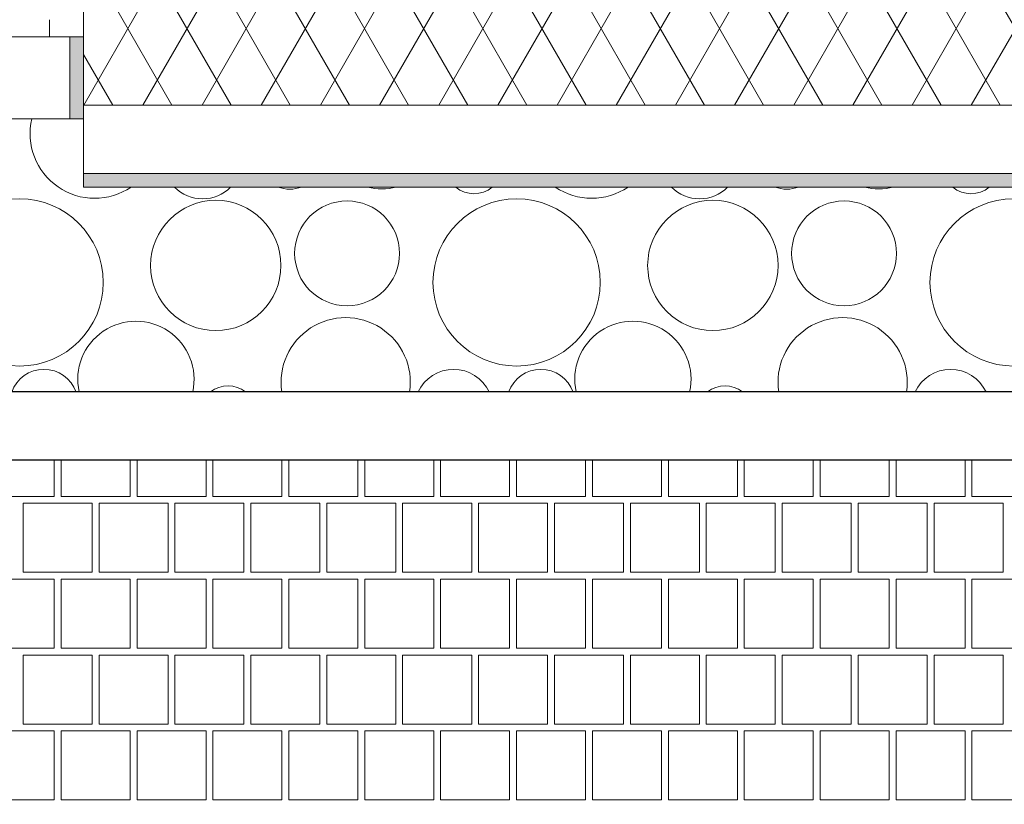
# Model space of a CAD drawing. Header units: millimetres. Extents: x -126271 to -88962, y -179170 to 5194.
# Tile 25 of 66: x -119713 to -118272, y -104260 to -103112. Entities that reach past the tile are written whole.
import ezdxf

# ---------------------------------------------------------------- set-up
doc = ezdxf.new("R2010")
doc.units = ezdxf.units.MM
doc.header["$MEASUREMENT"] = 0
for name, color, linetype, lineweight in [('Nowe_0_Nr_pióra__21', 7, 'Continuous', 20), ('Nowe_2D - Rysunki i Obrazki_Nr_pióra__22', 8, 'Continuous', 25), ('Nowe_Konstrukcja - Ściany zew_Nr_pióra__21', 7, 'Continuous', 20), ('Nowe_Konstrukcja - Ściany zew_Nr_pióra__3', 7, 'Continuous', 13), ('Nowe_Okna Archicada_Nr_pióra__3', 7, 'Continuous', 13), ('Nowe_Wymiarowanie - Ogólne_Nr_pióra__42', 8, 'Continuous', 25)]:
    doc.layers.add(name, color=color, linetype=linetype, lineweight=lineweight)
for name, color, linetype, lineweight, true_color in [('Nowe_2D - Rysunki i Obrazki_Nr_pióra__105', 7, 'Continuous', 13, 0xcccccc), ('Nowe_2D - Rysunki i Obrazki_Nr_pióra__61', 7, 'Continuous', 18, 0x6a6a6a), ('Nowe_Konstrukcja - Ściany zew_Nr_pióra__105', 7, 'Continuous', 13, 0xcccccc), ('Nowe_Konstrukcja - Ściany zew_Nr_pióra__23', 7, 'Continuous', 13, 0x858585), ('Nowe_Wymiarowanie - Ogólne_Nr_pióra__81', 7, 'Continuous', 13, 0x6a6a6a)]:
    doc.layers.add(name, color=color, linetype=linetype, lineweight=lineweight, true_color=true_color)
doc.layers.add('Nowe_Konstrukcja - Ściany zew', color=7, linetype='Continuous')
doc.layers.add('Nowe_Wymiarowanie - Ogólne', color=7, linetype='Continuous')
doc.styles.add('STYL_AUTOMATYCZNY_1', font='arial.ttf')
doc.dimstyles.new('STYL_AUTOMATYCZNY__1', dxfattribs={"dimtxt": 150, "dimasz": 47.5, "dimexe": 0.18, "dimexo": 0.0625, "dimgap": 0, "dimtad": 1, "dimtih": 1, "dimtoh": 1, "dimdec": 0, "dimlfac": 0.1, "dimzin": 0, "dimdsep": 46, "dimtxsty": 'STYL_AUTOMATYCZNY_1', "dimblk": 'ARROWHEAD_6', "dimblk1": 'ARROWHEAD_6', "dimblk2": 'ARROWHEAD_6', "dimcen": 0.09, "dimse1": 1, "dimse2": 1, "dimclrd": 256, "dimclre": 256, "dimclrt": 8, "dimazin": 0, "dimtfac": 1, "dimtdec": 4, "dimtmove": 0, "dimatfit": 3, "dimfxl": 0, "dimtolj": 1, "dimtzin": 0, "dimarcsym": 0})
pattern_1 = [(0, (0, 0), (0, 86.60254), [0, -50]), (0, (25, 43.3), (0, 86.60254), [0, -50])]
pattern_2 = [(45, (0, 0), (-63.63961, 63.63961), [])]

# ---------------------------------------------------------------- blocks, each defined once
blk = doc.blocks.new('*X70')
at = {"layer": 'Nowe_Konstrukcja - Ściany zew_Nr_pióra__105', "color": 254, "linetype": 'Continuous', "lineweight": 13, "true_color": 0xcccccc}
for centre, radius in [((-119713.1, -103496.3), 122.4), ((-119426, -103471.4), 95.4), ((-119233.9, -103453.7), 76.7), ((-118985.7, -103496.3), 122.4), ((-118698.5, -103471.4), 95.4), ((-118506.5, -103453.7), 76.7), ((-118258.3, -103496.3), 122.4)]:
    blk.add_circle(centre, radius, dxfattribs=at)
for centre, radius, start, end in [((-119603.3, -103278.5), 94.6, 166.656, 304.3015), ((-119445.3, -103316.7), 57.2, 224.3183, 315.6817), ((-119317.6, -103309.6), 50.1, 249.7181, 290.2819), ((-119182.9, -103274.1), 85.1, 255.7865, 284.2135), ((-119048.1, -103325), 41.4, 229.9516, 310.0484), ((-118875.9, -103278.5), 94.6, 235.6985, 304.3015), ((-118717.9, -103316.7), 57.2, 224.3183, 315.6817), ((-118590.2, -103309.6), 50.1, 249.7181, 290.2819), ((-118455.5, -103274.1), 85.1, 255.7865, 284.2135), ((-118320.7, -103325), 41.4, 229.9516, 310.0484), ((-119542.9, -103638.1), 85.1, 347.4405, 192.5595), ((-119235.9, -103642.4), 94.6, 351.3867, 188.6133), ((-118815.5, -103638.1), 85.1, 347.4405, 192.5595), ((-118508.5, -103642.4), 94.6, 351.3867, 188.6133), ((-119677.6, -103673.6), 50.1, 19.7598, 160.2402), ((-119077.9, -103680.7), 57.2, 24.8692, 155.1308), ((-118950.2, -103673.6), 50.1, 19.7598, 160.2402), ((-118350.5, -103680.7), 57.2, 24.8692, 155.1308), ((-119408.1, -103689), 41.4, 51.4411, 128.5589), ((-118680.7, -103689), 41.4, 51.4411, 128.5589)]:
    blk.add_arc(centre, radius, start, end, dxfattribs=at)
blk = doc.blocks.new('Wypełnienie_2_1', base_point=(0, 0))
at = {"layer": 'Nowe_Konstrukcja - Ściany zew_Nr_pióra__105', "color": 254, "linetype": 'Continuous', "lineweight": 13, "true_color": 0xcccccc}
blk.add_blockref('*X70', (0, 0), dxfattribs=at)
blk = doc.blocks.new('*X78')
at = {"layer": 'Nowe_2D - Rysunki i Obrazki_Nr_pióra__105', "color": 254, "linetype": 'Continuous', "lineweight": 13, "true_color": 0xcccccc}
for p, q in [((-119662.5, -103809.4), (-119662.5, -103756.6)), ((-119652.4, -103756.6), (-119652.4, -103809.4)), ((-119551.4, -103809.4), (-119551.4, -103756.6)), ((-119541.3, -103756.6), (-119541.3, -103809.4)), ((-119440.3, -103809.4), (-119440.3, -103756.6)), ((-119430.2, -103756.6), (-119430.2, -103809.4)), ((-119329.2, -103809.4), (-119329.2, -103756.6)), ((-119319.1, -103756.6), (-119319.1, -103809.4)), ((-119218.1, -103809.4), (-119218.1, -103756.6)), ((-119208, -103756.6), (-119208, -103809.4)), ((-119107, -103809.4), (-119107, -103756.6)), ((-119096.9, -103756.6), (-119096.9, -103809.4)), ((-118995.9, -103809.4), (-118995.9, -103756.6)), ((-118985.8, -103756.6), (-118985.8, -103809.4)), ((-118884.8, -103809.4), (-118884.8, -103756.6)), ((-118874.7, -103756.6), (-118874.7, -103809.4)), ((-118773.7, -103809.4), (-118773.7, -103756.6)), ((-118763.6, -103756.6), (-118763.6, -103809.4)), ((-118662.6, -103809.4), (-118662.6, -103756.6)), ((-118652.5, -103756.6), (-118652.5, -103809.4)), ((-118551.5, -103809.4), (-118551.5, -103756.6)), ((-118541.4, -103756.6), (-118541.4, -103809.4)), ((-118440.4, -103809.4), (-118440.4, -103756.6)), ((-118430.3, -103756.6), (-118430.3, -103809.4)), ((-118329.3, -103809.4), (-118329.3, -103756.6)), ((-118319.2, -103756.6), (-118319.2, -103809.4)), ((-119763.5, -103809.4), (-119662.5, -103809.4)), ((-119607, -103819.5), (-119708, -103819.5)), ((-119708, -103819.5), (-119708, -103920.5)), ((-119652.4, -103809.4), (-119551.4, -103809.4)), ((-119607, -103920.5), (-119607, -103819.5)), ((-119596.9, -103920.5), (-119596.9, -103819.5)), ((-119596.9, -103819.5), (-119546.4, -103819.5)), ((-119495.9, -103819.5), (-119546.4, -103819.5)), ((-119541.3, -103809.4), (-119440.3, -103809.4)), ((-119495.9, -103920.5), (-119495.9, -103819.5)), ((-119384.8, -103819.5), (-119485.8, -103819.5)), ((-119485.8, -103819.5), (-119485.8, -103920.5)), ((-119430.2, -103809.4), (-119329.2, -103809.4)), ((-119384.8, -103920.5), (-119384.8, -103819.5)), ((-119374.7, -103920.5), (-119374.7, -103819.5)), ((-119374.7, -103819.5), (-119324.2, -103819.5)), ((-119273.7, -103819.5), (-119324.2, -103819.5)), ((-119319.1, -103809.4), (-119218.1, -103809.4)), ((-119273.7, -103920.5), (-119273.7, -103819.5)), ((-119162.6, -103819.5), (-119263.6, -103819.5)), ((-119263.6, -103819.5), (-119263.6, -103920.5)), ((-119208, -103809.4), (-119107, -103809.4)), ((-119162.6, -103920.5), (-119162.6, -103819.5)), ((-119152.5, -103920.5), (-119152.5, -103819.5)), ((-119152.5, -103819.5), (-119102, -103819.5)), ((-119051.5, -103819.5), (-119102, -103819.5)), ((-119096.9, -103809.4), (-118995.9, -103809.4)), ((-119051.5, -103920.5), (-119051.5, -103819.5)), ((-118940.4, -103819.5), (-119041.4, -103819.5)), ((-119041.4, -103819.5), (-119041.4, -103920.5)), ((-118985.8, -103809.4), (-118884.8, -103809.4)), ((-118940.4, -103920.5), (-118940.4, -103819.5)), ((-118930.3, -103920.5), (-118930.3, -103819.5)), ((-118930.3, -103819.5), (-118879.8, -103819.5)), ((-118829.3, -103819.5), (-118879.8, -103819.5)), ((-118874.7, -103809.4), (-118773.7, -103809.4)), ((-118829.3, -103920.5), (-118829.3, -103819.5)), ((-118718.2, -103819.5), (-118819.2, -103819.5)), ((-118819.2, -103819.5), (-118819.2, -103920.5)), ((-118763.6, -103809.4), (-118662.6, -103809.4)), ((-118718.2, -103920.5), (-118718.2, -103819.5)), ((-118708.1, -103920.5), (-118708.1, -103819.5)), ((-118708.1, -103819.5), (-118657.6, -103819.5)), ((-118607.1, -103819.5), (-118657.6, -103819.5)), ((-118652.5, -103809.4), (-118551.5, -103809.4)), ((-118607.1, -103920.5), (-118607.1, -103819.5)), ((-118496, -103819.5), (-118597, -103819.5)), ((-118597, -103819.5), (-118597, -103920.5)), ((-118541.4, -103809.4), (-118440.4, -103809.4)), ((-118496, -103920.5), (-118496, -103819.5)), ((-118485.9, -103920.5), (-118485.9, -103819.5)), ((-118485.9, -103819.5), (-118435.4, -103819.5)), ((-118384.9, -103819.5), (-118435.4, -103819.5)), ((-118430.3, -103809.4), (-118329.3, -103809.4)), ((-118384.9, -103920.5), (-118384.9, -103819.5)), ((-118273.8, -103819.5), (-118374.8, -103819.5)), ((-118374.8, -103819.5), (-118374.8, -103920.5)), ((-118319.2, -103809.4), (-118218.2, -103809.4)), ((-118273.8, -103920.5), (-118273.8, -103819.5)), ((-119708, -103920.5), (-119607, -103920.5)), ((-119546.4, -103920.5), (-119596.9, -103920.5)), ((-119546.4, -103920.5), (-119495.9, -103920.5)), ((-119485.8, -103920.5), (-119384.8, -103920.5)), ((-119324.2, -103920.5), (-119374.7, -103920.5)), ((-119324.2, -103920.5), (-119273.7, -103920.5)), ((-119263.6, -103920.5), (-119162.6, -103920.5)), ((-119102, -103920.5), (-119152.5, -103920.5)), ((-119102, -103920.5), (-119051.5, -103920.5)), ((-119041.4, -103920.5), (-118940.4, -103920.5)), ((-118879.8, -103920.5), (-118930.3, -103920.5)), ((-118879.8, -103920.5), (-118829.3, -103920.5)), ((-118819.2, -103920.5), (-118718.2, -103920.5)), ((-118657.6, -103920.5), (-118708.1, -103920.5)), ((-118657.6, -103920.5), (-118607.1, -103920.5)), ((-118597, -103920.5), (-118496, -103920.5)), ((-118435.4, -103920.5), (-118485.9, -103920.5)), ((-118435.4, -103920.5), (-118384.9, -103920.5)), ((-118374.8, -103920.5), (-118273.8, -103920.5)), ((-119662.5, -103930.6), (-119763.5, -103930.6)), ((-119662.5, -104031.6), (-119662.5, -103930.6)), ((-119551.4, -103930.6), (-119652.4, -103930.6)), ((-119652.4, -103930.6), (-119652.4, -104031.6)), ((-119551.4, -104031.6), (-119551.4, -103930.6)), ((-119440.3, -103930.6), (-119541.3, -103930.6)), ((-119541.3, -103930.6), (-119541.3, -104031.6)), ((-119440.3, -104031.6), (-119440.3, -103930.6)), ((-119329.2, -103930.6), (-119430.2, -103930.6)), ((-119430.2, -103930.6), (-119430.2, -104031.6)), ((-119329.2, -104031.6), (-119329.2, -103930.6)), ((-119218.1, -103930.6), (-119319.1, -103930.6)), ((-119319.1, -103930.6), (-119319.1, -104031.6)), ((-119218.1, -104031.6), (-119218.1, -103930.6)), ((-119107, -103930.6), (-119208, -103930.6)), ((-119208, -103930.6), (-119208, -104031.6)), ((-119107, -104031.6), (-119107, -103930.6)), ((-118995.9, -103930.6), (-119096.9, -103930.6)), ((-119096.9, -103930.6), (-119096.9, -104031.6)), ((-118995.9, -104031.6), (-118995.9, -103930.6)), ((-118884.8, -103930.6), (-118985.8, -103930.6)), ((-118985.8, -103930.6), (-118985.8, -104031.6)), ((-118884.8, -104031.6), (-118884.8, -103930.6)), ((-118773.7, -103930.6), (-118874.7, -103930.6)), ((-118874.7, -103930.6), (-118874.7, -104031.6)), ((-118773.7, -104031.6), (-118773.7, -103930.6)), ((-118662.6, -103930.6), (-118763.6, -103930.6)), ((-118763.6, -103930.6), (-118763.6, -104031.6)), ((-118662.6, -104031.6), (-118662.6, -103930.6)), ((-118551.5, -103930.6), (-118652.5, -103930.6)), ((-118652.5, -103930.6), (-118652.5, -104031.6)), ((-118551.5, -104031.6), (-118551.5, -103930.6)), ((-118440.4, -103930.6), (-118541.4, -103930.6)), ((-118541.4, -103930.6), (-118541.4, -104031.6)), ((-118440.4, -104031.6), (-118440.4, -103930.6)), ((-118329.3, -103930.6), (-118430.3, -103930.6)), ((-118430.3, -103930.6), (-118430.3, -104031.6)), ((-118329.3, -104031.6), (-118329.3, -103930.6)), ((-118218.2, -103930.6), (-118319.2, -103930.6)), ((-118319.2, -103930.6), (-118319.2, -104031.6)), ((-119763.5, -104031.6), (-119662.5, -104031.6)), ((-119652.4, -104031.6), (-119551.4, -104031.6)), ((-119541.3, -104031.6), (-119440.3, -104031.6)), ((-119430.2, -104031.6), (-119329.2, -104031.6)), ((-119319.1, -104031.6), (-119218.1, -104031.6)), ((-119208, -104031.6), (-119107, -104031.6)), ((-119096.9, -104031.6), (-118995.9, -104031.6)), ((-118985.8, -104031.6), (-118884.8, -104031.6)), ((-118874.7, -104031.6), (-118773.7, -104031.6)), ((-118763.6, -104031.6), (-118662.6, -104031.6)), ((-118652.5, -104031.6), (-118551.5, -104031.6)), ((-118541.4, -104031.6), (-118440.4, -104031.6)), ((-118430.3, -104031.6), (-118329.3, -104031.6)), ((-118319.2, -104031.6), (-118218.2, -104031.6)), ((-119607, -104041.7), (-119708, -104041.7)), ((-119708, -104041.7), (-119708, -104142.7)), ((-119607, -104142.7), (-119607, -104041.7)), ((-119596.9, -104142.7), (-119596.9, -104041.7)), ((-119596.9, -104041.7), (-119546.4, -104041.7)), ((-119495.9, -104041.7), (-119546.4, -104041.7)), ((-119495.9, -104142.7), (-119495.9, -104041.7)), ((-119384.8, -104041.7), (-119485.8, -104041.7)), ((-119485.8, -104041.7), (-119485.8, -104142.7)), ((-119384.8, -104142.7), (-119384.8, -104041.7)), ((-119374.7, -104142.7), (-119374.7, -104041.7)), ((-119374.7, -104041.7), (-119324.2, -104041.7)), ((-119273.7, -104041.7), (-119324.2, -104041.7)), ((-119273.7, -104142.7), (-119273.7, -104041.7)), ((-119162.6, -104041.7), (-119263.6, -104041.7)), ((-119263.6, -104041.7), (-119263.6, -104142.7)), ((-119162.6, -104142.7), (-119162.6, -104041.7)), ((-119152.5, -104142.7), (-119152.5, -104041.7)), ((-119152.5, -104041.7), (-119102, -104041.7)), ((-119051.5, -104041.7), (-119102, -104041.7)), ((-119051.5, -104142.7), (-119051.5, -104041.7)), ((-118940.4, -104041.7), (-119041.4, -104041.7)), ((-119041.4, -104041.7), (-119041.4, -104142.7)), ((-118940.4, -104142.7), (-118940.4, -104041.7)), ((-118930.3, -104142.7), (-118930.3, -104041.7)), ((-118930.3, -104041.7), (-118879.8, -104041.7)), ((-118829.3, -104041.7), (-118879.8, -104041.7)), ((-118829.3, -104142.7), (-118829.3, -104041.7)), ((-118718.2, -104041.7), (-118819.2, -104041.7)), ((-118819.2, -104041.7), (-118819.2, -104142.7)), ((-118718.2, -104142.7), (-118718.2, -104041.7)), ((-118708.1, -104142.7), (-118708.1, -104041.7)), ((-118708.1, -104041.7), (-118657.6, -104041.7)), ((-118607.1, -104041.7), (-118657.6, -104041.7)), ((-118607.1, -104142.7), (-118607.1, -104041.7)), ((-118496, -104041.7), (-118597, -104041.7)), ((-118597, -104041.7), (-118597, -104142.7)), ((-118496, -104142.7), (-118496, -104041.7)), ((-118485.9, -104142.7), (-118485.9, -104041.7)), ((-118485.9, -104041.7), (-118435.4, -104041.7)), ((-118384.9, -104041.7), (-118435.4, -104041.7)), ((-118384.9, -104142.7), (-118384.9, -104041.7)), ((-118273.8, -104041.7), (-118374.8, -104041.7)), ((-118374.8, -104041.7), (-118374.8, -104142.7)), ((-118273.8, -104142.7), (-118273.8, -104041.7)), ((-119708, -104142.7), (-119607, -104142.7)), ((-119546.4, -104142.7), (-119596.9, -104142.7)), ((-119546.4, -104142.7), (-119495.9, -104142.7)), ((-119485.8, -104142.7), (-119384.8, -104142.7)), ((-119324.2, -104142.7), (-119374.7, -104142.7)), ((-119324.2, -104142.7), (-119273.7, -104142.7)), ((-119263.6, -104142.7), (-119162.6, -104142.7)), ((-119102, -104142.7), (-119152.5, -104142.7)), ((-119102, -104142.7), (-119051.5, -104142.7)), ((-119041.4, -104142.7), (-118940.4, -104142.7)), ((-118879.8, -104142.7), (-118930.3, -104142.7)), ((-118879.8, -104142.7), (-118829.3, -104142.7)), ((-118819.2, -104142.7), (-118718.2, -104142.7)), ((-118657.6, -104142.7), (-118708.1, -104142.7)), ((-118657.6, -104142.7), (-118607.1, -104142.7)), ((-118597, -104142.7), (-118496, -104142.7)), ((-118435.4, -104142.7), (-118485.9, -104142.7)), ((-118435.4, -104142.7), (-118384.9, -104142.7)), ((-118374.8, -104142.7), (-118273.8, -104142.7)), ((-119662.5, -104152.8), (-119763.5, -104152.8)), ((-119662.5, -104253.8), (-119662.5, -104152.8)), ((-119551.4, -104152.8), (-119652.4, -104152.8)), ((-119652.4, -104152.8), (-119652.4, -104253.8)), ((-119551.4, -104253.8), (-119551.4, -104152.8)), ((-119440.3, -104152.8), (-119541.3, -104152.8)), ((-119541.3, -104152.8), (-119541.3, -104253.8)), ((-119440.3, -104253.8), (-119440.3, -104152.8)), ((-119329.2, -104152.8), (-119430.2, -104152.8)), ((-119430.2, -104152.8), (-119430.2, -104253.8)), ((-119329.2, -104253.8), (-119329.2, -104152.8)), ((-119218.1, -104152.8), (-119319.1, -104152.8)), ((-119319.1, -104152.8), (-119319.1, -104253.8)), ((-119218.1, -104253.8), (-119218.1, -104152.8)), ((-119107, -104152.8), (-119208, -104152.8)), ((-119208, -104152.8), (-119208, -104253.8)), ((-119107, -104253.8), (-119107, -104152.8)), ((-118995.9, -104152.8), (-119096.9, -104152.8)), ((-119096.9, -104152.8), (-119096.9, -104253.8)), ((-118995.9, -104253.8), (-118995.9, -104152.8)), ((-118884.8, -104152.8), (-118985.8, -104152.8)), ((-118985.8, -104152.8), (-118985.8, -104253.8)), ((-118884.8, -104253.8), (-118884.8, -104152.8)), ((-118773.7, -104152.8), (-118874.7, -104152.8)), ((-118874.7, -104152.8), (-118874.7, -104253.8)), ((-118773.7, -104253.8), (-118773.7, -104152.8)), ((-118662.6, -104152.8), (-118763.6, -104152.8)), ((-118763.6, -104152.8), (-118763.6, -104253.8)), ((-118662.6, -104253.8), (-118662.6, -104152.8)), ((-118551.5, -104152.8), (-118652.5, -104152.8)), ((-118652.5, -104152.8), (-118652.5, -104253.8)), ((-118551.5, -104253.8), (-118551.5, -104152.8)), ((-118440.4, -104152.8), (-118541.4, -104152.8)), ((-118541.4, -104152.8), (-118541.4, -104253.8)), ((-118440.4, -104253.8), (-118440.4, -104152.8)), ((-118329.3, -104152.8), (-118430.3, -104152.8)), ((-118430.3, -104152.8), (-118430.3, -104253.8)), ((-118329.3, -104253.8), (-118329.3, -104152.8)), ((-118218.2, -104152.8), (-118319.2, -104152.8)), ((-118319.2, -104152.8), (-118319.2, -104253.8)), ((-119763.5, -104253.8), (-119662.5, -104253.8)), ((-119652.4, -104253.8), (-119551.4, -104253.8)), ((-119541.3, -104253.8), (-119440.3, -104253.8)), ((-119430.2, -104253.8), (-119329.2, -104253.8)), ((-119319.1, -104253.8), (-119218.1, -104253.8)), ((-119208, -104253.8), (-119107, -104253.8)), ((-119096.9, -104253.8), (-118995.9, -104253.8)), ((-118985.8, -104253.8), (-118884.8, -104253.8)), ((-118874.7, -104253.8), (-118773.7, -104253.8)), ((-118763.6, -104253.8), (-118662.6, -104253.8)), ((-118652.5, -104253.8), (-118551.5, -104253.8)), ((-118541.4, -104253.8), (-118440.4, -104253.8)), ((-118430.3, -104253.8), (-118329.3, -104253.8)), ((-118319.2, -104253.8), (-118218.2, -104253.8))]:
    blk.add_line(p, q, dxfattribs=at)
blk = doc.blocks.new('Wypełnienie_6_1', base_point=(0, 0))
at = {"layer": 'Nowe_2D - Rysunki i Obrazki_Nr_pióra__61', "color": 251, "linetype": 'Continuous', "lineweight": 18, "true_color": 0x6a6a6a, "flags": 128}
blk.add_lwpolyline([(-122719.5, -104256.6), (-120658.6, -104256.6), (-120658.6, -103756.6), (-107467.6, -103756.6), (-107467.6, -103356.6), (-105967.6, -103356.6), (-105967.6, -103756.6), (-97100.3, -103756.6), (-97100.3, -104256.6), (-95039.5, -104256.6), (-95039.5, -102678.1), (-93589.5, -102678.1), (-93589.5, -101178.1), (-95039.5, -101178.1), (-95039.5, -90766.6), (-106019.5, -90766.6), (-106019.5, -90866.6), (-111739.5, -90866.6), (-111739.5, -90766.6), (-122719.5, -90766.6), (-122719.5, -96376.6), (-122319.5, -96376.6), (-122319.5, -97574.9), (-122719.5, -97574.9)], close=True, dxfattribs=at)
at = {"layer": 'Nowe_2D - Rysunki i Obrazki_Nr_pióra__105', "color": 254, "linetype": 'Continuous', "lineweight": 13, "true_color": 0xcccccc}
blk.add_blockref('*X78', (0, 0), dxfattribs=at)
blk = doc.blocks.new('Okno 27_4')
at = {"layer": 'Nowe_Okna Archicada_Nr_pióra__3', "color": 7, "linetype": 'Continuous', "lineweight": 13}
for p, q in [((750, -50), (750, 0)), ((750, -50), (750, 0)), ((700, -50), (700, -25)), ((700, -50), (-700, -50)), ((750, -50), (700, -50)), ((730, -50), (730, -170)), ((-730, -170), (730, -170)), ((750, -170), (730, -170))]:
    blk.add_line(p, q, dxfattribs=at)
blk = doc.blocks.new('Ściana_30_1', base_point=(-121929.5, -102966.6))
at = {"layer": 'Nowe_Konstrukcja - Ściany zew_Nr_pióra__23', "linetype": 'Continuous', "lineweight": 0, "true_color": 0xdfdfdf}
blk.add_hatch(color=254, dxfattribs=at).paths.add_polyline_path([(-119619.5, -103256.6), (-119619.5, -103236.6), (-119619.5, -103136.6), (-119639.5, -103136.6), (-119639.5, -103256.6)])
at = {"layer": 'Nowe_Konstrukcja - Ściany zew_Nr_pióra__21', "color": 7, "linetype": 'Continuous', "lineweight": 20}
for p, q in [((-119619.5, -103136.6), (-119619.5, -103086.6)), ((-119639.5, -103136.6), (-119639.5, -103256.6)), ((-119619.5, -103136.6), (-119639.5, -103136.6)), ((-119619.5, -103256.6), (-119639.5, -103256.6))]:
    blk.add_line(p, q, dxfattribs=at)
at = {"layer": 'Nowe_Konstrukcja - Ściany zew_Nr_pióra__3', "color": 7, "linetype": 'Continuous', "lineweight": 13}
blk.add_line((-119619.5, -103236.6), (-119619.5, -103136.6), dxfattribs=at)
at = {"layer": 'Nowe_Okna Archicada_Nr_pióra__3', "color": 7, "linetype": 'Continuous', "lineweight": 13, "zscale": 1000}
blk.add_blockref('Okno 27_4', (-120369.5, -103086.6), dxfattribs=at)
blk = doc.blocks.new('Ściana_47_1', base_point=(-119619.5, -102966.6))
at = {"layer": 'Nowe_Konstrukcja - Ściany zew_Nr_pióra__23', "linetype": 'Continuous', "lineweight": 13, "true_color": 0x858585}
h = blk.add_hatch(dxfattribs=at)
h.set_pattern_fill('Tynk_0001', color=252, style=0, pattern_type=2)
h.set_pattern_definition(pattern_1)
h.paths.add_polyline_path([(-119489.5, -102826.6), (-119619.5, -102826.6), (-119619.5, -102846.6), (-119489.5, -102846.6)])
h = blk.add_hatch(dxfattribs=at)
h.set_pattern_fill('Tynk_0001', color=252, style=0, pattern_type=2)
h.set_pattern_definition(pattern_1)
h.paths.add_polyline_path([(-119469.5, -102826.6), (-119489.5, -102826.6), (-119489.5, -102846.6), (-119469.5, -102846.6)])
h = blk.add_hatch(dxfattribs=at)
h.set_pattern_fill('Tynk_0001', color=252, style=0, pattern_type=2)
h.set_pattern_definition(pattern_1)
h.paths.add_polyline_path([(-119329.5, -102826.6), (-119349.5, -102826.6), (-119349.5, -102846.6), (-119329.5, -102846.6)])
h = blk.add_hatch(dxfattribs=at)
h.set_pattern_fill('Tynk_0001', color=252, style=0, pattern_type=2)
h.set_pattern_definition(pattern_1)
h.paths.add_polyline_path([(-119329.5, -102846.6), (-118230.3, -102846.6), (-118230.3, -102826.6), (-119329.5, -102826.6)])
h = blk.add_hatch(dxfattribs=at)
h.set_pattern_fill('Bloczki_ceramiczne_0001', color=252, style=0, pattern_type=2)
h.set_pattern_definition(pattern_2)
h.paths.add_polyline_path([(-119469.5, -102846.6), (-119619.5, -102846.6), (-119619.5, -103086.6), (-119469.5, -103086.6)])
h = blk.add_hatch(dxfattribs=at)
h.set_pattern_fill('Bloczki_ceramiczne_0001', color=252, style=0, pattern_type=2)
h.set_pattern_definition(pattern_2)
h.paths.add_polyline_path([(-119349.5, -102846.6), (-119469.5, -102846.6), (-119469.5, -103086.6), (-119349.5, -103086.6)])
h = blk.add_hatch(dxfattribs=at)
h.set_pattern_fill('Bloczki_ceramiczne_0001', color=252, style=0, pattern_type=2)
h.set_pattern_definition(pattern_2)
h.paths.add_polyline_path([(-119349.5, -103086.6), (-118230.3, -103086.6), (-118230.3, -102846.6), (-119349.5, -102846.6)])
h = blk.add_hatch(dxfattribs=at)
h.set_pattern_fill('Izolacja_miękka_0001', color=252, style=0, pattern_type=2)
h.set_pattern_definition([(60, (0, 0), (-64.951905, 37.5), []), (120, (0, 0), (64.951905, 37.5), [])])
h.paths.add_polyline_path([(-119619.5, -103236.6), (-118230.3, -103236.6), (-118230.3, -103086.6), (-119619.5, -103086.6)])
at = {"layer": 'Nowe_Konstrukcja - Ściany zew_Nr_pióra__23', "linetype": 'Continuous', "lineweight": 0, "true_color": 0xdfdfdf}
blk.add_hatch(color=254, dxfattribs=at).paths.add_polyline_path([(-119619.5, -103356.6), (-118230.3, -103356.6), (-118230.3, -103336.6), (-119619.5, -103336.6)])
at = {"layer": 'Nowe_Konstrukcja - Ściany zew_Nr_pióra__21', "color": 7, "linetype": 'Continuous', "lineweight": 20, "flags": 128}
for points in [[(-119489.5, -102826.6), (-119619.5, -102826.6)], [(-118230.3, -102826.6), (-119329.5, -102826.6)], [(-119619.5, -103236.6), (-119619.5, -103356.6)], [(-118230.3, -103356.6), (-118230.3, -103236.6)], [(-119619.5, -103356.6), (-118230.3, -103356.6)]]:
    blk.add_lwpolyline(points, dxfattribs=at)
at = {"layer": 'Nowe_Konstrukcja - Ściany zew_Nr_pióra__3', "color": 7, "linetype": 'Continuous', "lineweight": 13}
for p, q in [((-119469.5, -102826.6), (-119469.5, -102846.6)), ((-119349.5, -102846.6), (-119349.5, -102826.6)), ((-119469.5, -102846.6), (-119619.5, -102846.6)), ((-118230.3, -102846.6), (-119349.5, -102846.6)), ((-119619.5, -103086.6), (-119469.5, -103086.6)), ((-119469.5, -103086.6), (-119349.5, -103086.6)), ((-119349.5, -103086.6), (-118230.3, -103086.6)), ((-119619.5, -103236.6), (-118230.3, -103236.6)), ((-119619.5, -103336.6), (-118230.3, -103336.6))]:
    blk.add_line(p, q, dxfattribs=at)
blk = doc.blocks.new('*D341')
at = {"layer": 'Nowe_Wymiarowanie - Ogólne_Nr_pióra__81', "color": 251, "linetype": 'Continuous', "lineweight": 13, "true_color": 0x6a6a6a}
for p, q in [((-118229.5, -105779.7), (-118229.5, -105873.5)), ((-116729.5, -105779.7), (-116729.5, -105873.5)), ((-118254.5, -105851.6), (-118204.5, -105801.6)), ((-116754.5, -105851.6), (-116704.5, -105801.6)), ((-118229.5, -105826.6), (-119619.5, -105826.6)), ((-116729.5, -105826.6), (-118229.5, -105826.6))]:
    blk.add_line(p, q, dxfattribs=at)
at = {"layer": 'Nowe_Wymiarowanie - Ogólne_Nr_pióra__42', "color": 8, "lineweight": 25, "insert": (-117651.1, -105796.6), "char_height": 150, "attachment_point": 7, "style": 'STYL_AUTOMATYCZNY_1'}
blk.add_mtext('\\A1;{\\pql;\\fArial|b0|i0|c238|p0;\\W1.000000;150}', dxfattribs=at)
blk = doc.blocks.new('ARROWHEAD_6')
at = {"color": 0, "linetype": 'Continuous', "lineweight": 0}
for p, q in [((-0.5, -0.5), (0.5, 0.5)), ((0, 0), (-1, 0))]:
    blk.add_line(p, q, dxfattribs=at)
blk = doc.blocks.new('*D342')
at = {"layer": 'Nowe_Wymiarowanie - Ogólne_Nr_pióra__81', "color": 251, "linetype": 'Continuous', "lineweight": 13, "true_color": 0x6a6a6a}
for p, q in [((-119644.5, -105851.6), (-119594.5, -105801.6)), ((-118254.5, -105851.6), (-118204.5, -105801.6)), ((-118229.5, -105826.6), (-119619.5, -105826.6))]:
    blk.add_line(p, q, dxfattribs=at)
at = {"layer": 'Nowe_Wymiarowanie - Ogólne_Nr_pióra__42', "color": 8, "lineweight": 25, "insert": (-119096.1, -105796.6), "char_height": 150, "attachment_point": 7, "style": 'STYL_AUTOMATYCZNY_1'}
blk.add_mtext('\\A1;{\\pql;\\fArial|b0|i0|c238|p0;\\W1.000000;139}', dxfattribs=at)
blk = doc.blocks.new('*D343')
at = {"layer": 'Nowe_Wymiarowanie - Ogólne_Nr_pióra__81', "color": 251, "linetype": 'Continuous', "lineweight": 13, "true_color": 0x6a6a6a}
for p, q in [((-121039.5, -105779.7), (-121039.5, -105873.5)), ((-119619.5, -105779.7), (-119619.5, -105873.5)), ((-121064.5, -105851.6), (-121014.5, -105801.6)), ((-119644.5, -105851.6), (-119594.5, -105801.6)), ((-121039.5, -105826.6), (-121119.5, -105826.6)), ((-119619.5, -105826.6), (-121039.5, -105826.6)), ((-118229.5, -105826.6), (-119619.5, -105826.6))]:
    blk.add_line(p, q, dxfattribs=at)
at = {"layer": 'Nowe_Wymiarowanie - Ogólne_Nr_pióra__42', "color": 8, "lineweight": 25, "char_height": 150, "attachment_point": 7, "style": 'STYL_AUTOMATYCZNY_1'}
for s, insert in [('\\A1;{\\pql;\\fArial|b0|i0|c238|p0;\\W1.000000;8}', (-121014.5, -105796.6)), ('\\A1;{\\pql;\\fArial|b0|i0|c238|p0;\\W1.000000;142}', (-120443.9, -105796.6))]:
    blk.add_mtext(s, dxfattribs=dict(at, insert=insert))
blk = doc.blocks.new('*D349')
at = {"layer": 'Nowe_Wymiarowanie - Ogólne_Nr_pióra__81', "color": 251, "linetype": 'Continuous', "lineweight": 13, "true_color": 0x6a6a6a}
for p, q in [((-121039.5, -106079.8), (-121039.5, -106173.6)), ((-112029.5, -106079.8), (-112029.5, -106173.6)), ((-121064.5, -106151.7), (-121014.5, -106101.7)), ((-112054.5, -106151.7), (-112004.5, -106101.7)), ((-112029.5, -106126.7), (-121039.5, -106126.7)), ((-105729.5, -106126.7), (-112029.5, -106126.7))]:
    blk.add_line(p, q, dxfattribs=at)
at = {"layer": 'Nowe_Wymiarowanie - Ogólne_Nr_pióra__42', "color": 8, "lineweight": 25, "insert": (-116706.1, -106096.7), "char_height": 150, "attachment_point": 7, "style": 'STYL_AUTOMATYCZNY_1'}
blk.add_mtext('\\A1;{\\pql;\\fArial|b0|i0|c238|p0;\\W1.000000;901}', dxfattribs=at)
blk = doc.blocks.new('*D350')
at = {"layer": 'Nowe_Wymiarowanie - Ogólne_Nr_pióra__81', "color": 251, "linetype": 'Continuous', "lineweight": 13, "true_color": 0x6a6a6a}
for p, q in [((-122319.5, -106079.8), (-122319.5, -106173.6)), ((-121039.5, -106079.8), (-121039.5, -106173.6)), ((-122294.5, -106101.7), (-122344.5, -106151.7)), ((-121064.5, -106151.7), (-121014.5, -106101.7)), ((-122319.5, -106126.7), (-122357, -106126.7)), ((-121039.5, -106126.7), (-122319.5, -106126.7)), ((-112029.5, -106126.7), (-121039.5, -106126.7))]:
    blk.add_line(p, q, dxfattribs=at)
at = {"layer": 'Nowe_Wymiarowanie - Ogólne_Nr_pióra__42', "color": 8, "lineweight": 25, "insert": (-121851.1, -106096.7), "char_height": 150, "attachment_point": 7, "style": 'STYL_AUTOMATYCZNY_1'}
blk.add_mtext('\\A1;{\\pql;\\fArial|b0|i0|c238|p0;\\W1.000000;128}', dxfattribs=at)
blk = doc.blocks.new('*D355')
at = {"layer": 'Nowe_Wymiarowanie - Ogólne_Nr_pióra__81', "color": 251, "linetype": 'Continuous', "lineweight": 13, "true_color": 0x6a6a6a}
for p, q in [((-122319.5, -106379.7), (-122319.5, -106473.5)), ((-121929.5, -106379.7), (-121929.5, -106473.5)), ((-122294.5, -106401.6), (-122344.5, -106451.6)), ((-121954.5, -106451.6), (-121904.5, -106401.6)), ((-122319.5, -106426.6), (-122357, -106426.6)), ((-121929.5, -106426.6), (-122319.5, -106426.6)), ((-112029.5, -106426.6), (-121929.5, -106426.6))]:
    blk.add_line(p, q, dxfattribs=at)
at = {"layer": 'Nowe_Wymiarowanie - Ogólne_Nr_pióra__42', "color": 8, "lineweight": 25, "insert": (-122238.9, -106396.6), "char_height": 150, "attachment_point": 7, "style": 'STYL_AUTOMATYCZNY_1'}
blk.add_mtext('\\A1;{\\pql;\\fArial|b0|i0|c238|p0;\\W1.000000;39}', dxfattribs=at)

msp = doc.modelspace()

# ---------------------------------------------------------------- linework, layer by layer
at = {"layer": 'Nowe_0_Nr_pióra__21', "color": 7, "linetype": 'Continuous', "lineweight": 20, "flags": 128}
msp.add_lwpolyline([(-122719.5, -97866.6), (-122719.5, -104256.6), (-120658.6, -104256.6), (-120658.6, -103756.6), (-107467.6, -103756.6)], dxfattribs=at)
at = {"layer": 'Nowe_2D - Rysunki i Obrazki_Nr_pióra__22', "color": 8, "linetype": 'Continuous', "lineweight": 25, "flags": 128}
for points in [[(-111739.5, -103756.6), (-120658.6, -103756.6), (-120658.6, -104256.6), (-122719.5, -104256.6), (-122719.5, -97574.9)], [(-107567.6, -103656.6), (-120758.6, -103656.6), (-120758.6, -104156.6), (-122619.5, -104156.6), (-122619.5, -97674.9)]]:
    msp.add_lwpolyline(points, dxfattribs=at)

# ---------------------------------------------------------------- block references
at = {"layer": 'Nowe_2D - Rysunki i Obrazki_Nr_pióra__105', "color": 254, "linetype": 'Continuous', "lineweight": 13, "true_color": 0xcccccc}
msp.add_blockref('Wypełnienie_6_1', (0, 0), dxfattribs=at)
at = {"layer": 'Nowe_Konstrukcja - Ściany zew', "color": 7, "lineweight": 20}
for name, p in [('Ściana_30_1', (-121929.5, -102966.6)), ('Ściana_47_1', (-119619.5, -102966.6))]:
    msp.add_blockref(name, p, dxfattribs=at)
at = {"layer": 'Nowe_Konstrukcja - Ściany zew_Nr_pióra__105', "color": 254, "linetype": 'Continuous', "lineweight": 13, "true_color": 0xcccccc}
msp.add_blockref('Wypełnienie_2_1', (0, 0), dxfattribs=at)

# ---------------------------------------------------------------- dimensions: what is measured, and where the dimension line sits
at = {"layer": 'Nowe_Wymiarowanie - Ogólne', "color": 251, "linetype": 'Continuous', "lineweight": 13, "true_color": 0x6a6a6a}
for base, p1, p2, picture, middle in [((-121039.5, -106126.7), (-112029.5, -102966.6), (-121039.5, -103836.6), '*D349', (-116534.9, -106021.7)), ((-118229.5, -105826.6), (-116729.5, -103086.6), (-118229.5, -103136.6), '*D341', (-117479.9, -105721.6)), ((-121039.5, -105826.6), (-119619.5, -103136.6), (-121039.5, -103836.6), '*D343', (-120272.7, -105721.6)), ((-119619.5, -105826.6), (-118229.5, -103136.6), (-119619.5, -103136.6), '*D342', (-118924.9, -105721.6)), ((-122319.5, -106126.7), (-121039.5, -103836.6), (-122319.5, -103836.6), '*D350', (-121679.9, -106021.7)), ((-122319.5, -106426.6), (-121929.5, -106426.6), (-122319.5, -103836.6), '*D355', (-122124.8, -106321.6))]:
    dim = msp.add_linear_dim(base=base, p1=p1, p2=p2, angle=180, dimstyle='STYL_AUTOMATYCZNY__1', dxfattribs=at)
    dim.commit()
    dim.dimension.update_dxf_attribs({"geometry": picture, "text_midpoint": middle, "dimtype": 160})

doc.saveas('drawing.dxf')
